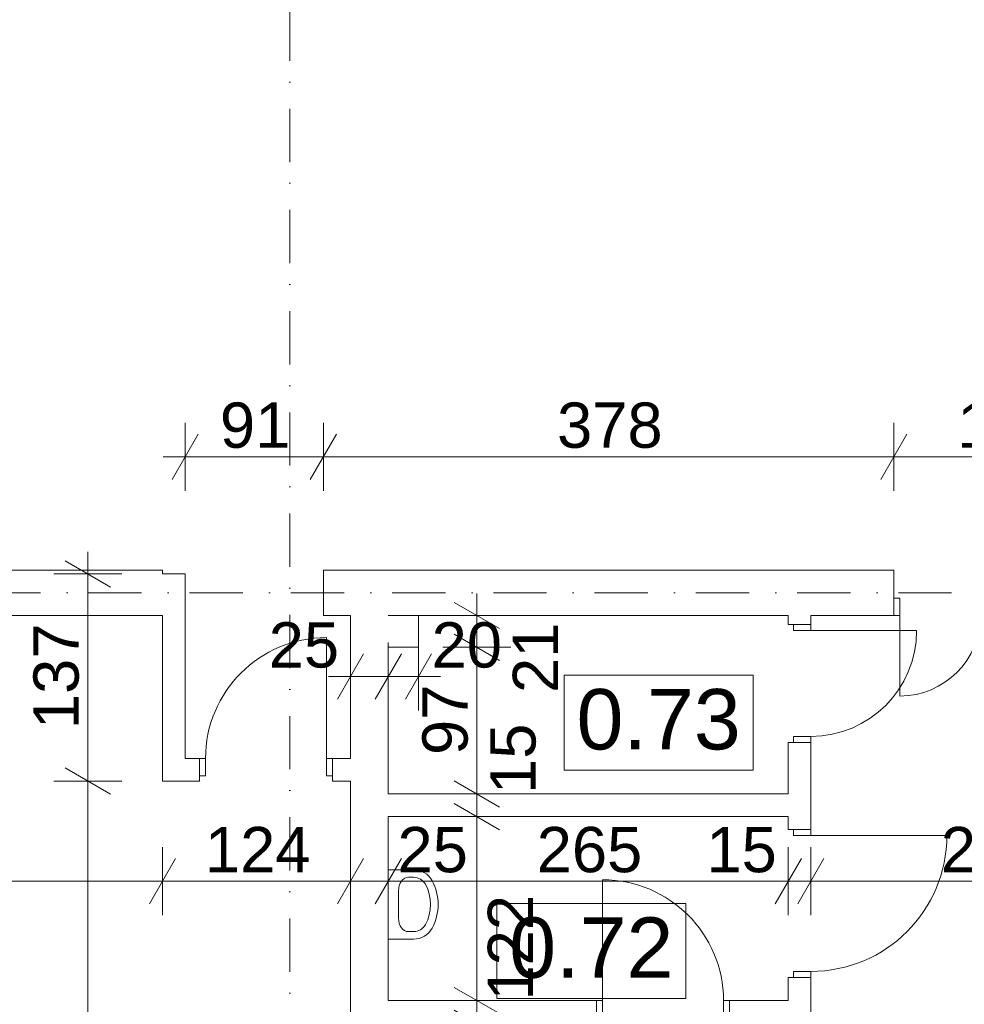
# Model space of a CAD drawing. Extents: x -283435 to 14216, y -77540 to 30522.
# Tile 78 of 177: x -171993 to -165739, y -25825 to -19303. Entities that reach past the tile are written whole.
import ezdxf

# ---------------------------------------------------------------- set-up
doc = ezdxf.new("R2010")
doc.units = 0
doc.header["$MEASUREMENT"] = 0
doc.linetypes.add('Kropki i Kreski', pattern=[670.277762, 352.777767, -176.388884, 0, -141.111112])
for name, color, linetype in [('Drzwi ArchiCAD', 7, 'Continuous'), ('SANITARNE', 7, 'Continuous'), ('WYMIARY', 7, 'Continuous'), ('ŚCIANY', 7, 'Continuous')]:
    doc.layers.add(name, color=color, linetype=linetype)
for name, color, linetype, lineweight in [('Drzwi ArchiCAD_Nr_Pióra__3', 3, 'Continuous', 18), ('Drzwi ArchiCAD_Nr_Pióra__7', 7, 'Continuous', 18), ('OPISY_Nr_Pióra__65', 65, 'Continuous', 18), ('OPISY_Nr_Pióra__86', 86, 'Continuous', 18), ('OSIE_Nr_Pióra__5', 5, 'Continuous', 18), ('OSIE_Nr_Pióra__7', 7, 'Continuous', 18), ('SANITARNE_Nr_Pióra__6', 6, 'Continuous', 9), ('WYMIARY_Nr_Pióra__4', 4, 'Continuous', 18), ('WYMIARY_Nr_Pióra__5', 5, 'Continuous', 18), ('ŚCIANY_Nr_Pióra__7', 7, 'Continuous', 18)]:
    doc.layers.add(name, color=color, linetype=linetype, lineweight=lineweight)
doc.styles.add('GENERATED_STYLE_1', font='arial.ttf')
doc.styles.add('GENERATED_STYLE_2', font='txt')
doc.dimstyles.new('GENERATED_STYLE__1', dxfattribs={"dimtxt": 300, "dimasz": 228, "dimexe": 0.18, "dimexo": 0, "dimgap": 0.09, "dimtad": 1, "dimdec": 0, "dimlfac": 0.1, "dimzin": 0, "dimdsep": 46, "dimtxsty": 'GENERATED_STYLE_2', "dimblk": 'ARROWHEAD_2', "dimblk1": 'ARROWHEAD_2', "dimblk2": 'ARROWHEAD_2', "dimcen": 0.09, "dimclrd": 256, "dimclre": 256, "dimclrt": 256, "dimazin": 0, "dimtfac": 1, "dimtdec": 4, "dimtmove": 0, "dimatfit": 3, "dimfxl": 1, "dimtolj": 1, "dimtzin": 0, "dimarcsym": 0})
doc.dimstyles.new('GENERATED_STYLE__2', dxfattribs={"dimtxt": 300, "dimasz": 228, "dimexe": 0.18, "dimexo": 0, "dimgap": 0.09, "dimtad": 1, "dimtih": 1, "dimtoh": 1, "dimdec": 0, "dimlfac": 0.1, "dimzin": 0, "dimdsep": 46, "dimtxsty": 'GENERATED_STYLE_2', "dimblk": 'ARROWHEAD_2', "dimblk1": 'ARROWHEAD_2', "dimblk2": 'ARROWHEAD_2', "dimcen": 0.09, "dimclrd": 256, "dimclre": 256, "dimclrt": 256, "dimazin": 0, "dimtfac": 1, "dimtdec": 4, "dimtmove": 0, "dimatfit": 3, "dimfxl": 1, "dimtolj": 1, "dimtzin": 0, "dimarcsym": 0})
doc.dimstyles.new('GENERATED_STYLE__3', dxfattribs={"dimtxt": 300, "dimasz": 228, "dimexe": 0.18, "dimexo": 0, "dimgap": 0.09, "dimtad": 1, "dimtih": 1, "dimtoh": 1, "dimdec": 0, "dimlfac": 0.1, "dimzin": 0, "dimdsep": 46, "dimtxsty": 'GENERATED_STYLE_2', "dimblk": 'ARROWHEAD_2', "dimblk1": 'ARROWHEAD_2', "dimblk2": 'ARROWHEAD_2', "dimcen": 0.09, "dimclrd": 256, "dimclre": 256, "dimclrt": 256, "dimazin": 0, "dimtfac": 1, "dimtdec": 4, "dimtmove": 2, "dimatfit": 3, "dimfxl": 1, "dimtolj": 1, "dimtzin": 0, "dimarcsym": 0})
doc.dimstyles.new('GENERATED_STYLE__4', dxfattribs={"dimtxt": 300, "dimasz": 228, "dimexe": 0.18, "dimexo": 0, "dimgap": 0.09, "dimtad": 1, "dimdec": 0, "dimlfac": 0.1, "dimzin": 0, "dimdsep": 46, "dimtxsty": 'GENERATED_STYLE_2', "dimblk": 'ARROWHEAD_2', "dimblk1": 'ARROWHEAD_2', "dimblk2": 'ARROWHEAD_2', "dimcen": 0.09, "dimclrd": 256, "dimclre": 256, "dimclrt": 256, "dimazin": 0, "dimtfac": 1, "dimtdec": 4, "dimtmove": 2, "dimatfit": 3, "dimfxl": 1, "dimtolj": 1, "dimtzin": 0, "dimarcsym": 0})

# ---------------------------------------------------------------- blocks, each defined once
blk = doc.blocks.new('Ściana_84', base_point=(-169552.4, -23099.9))
at = {"layer": 'ŚCIANY_Nr_Pióra__7', "linetype": 'Continuous'}
for p, q in [((-169802.4, -23249.9), (-169802.4, -24196.1)), ((-169552.4, -24431.5), (-169552.4, -23459.9)), ((-169802.4, -24346.1), (-169802.4, -24431.5)), ((-169802.4, -24581.5), (-169802.4, -25799.7)), ((-169552.4, -25799.7), (-169552.4, -24581.5))]:
    blk.add_line(p, q, dxfattribs=at)
blk = doc.blocks.new('D1 Drzwi proste 12_17')
at = {"layer": 'Drzwi ArchiCAD_Nr_Pióra__3', "linetype": 'Continuous'}
for p, q in [((459.3, 0), (459.3, 918.7)), ((-459.3, 0), (-499.3, 0)), ((-499.3, 0), (-499.3, -115)), ((-459.3, -115), (-459.3, 0)), ((499.3, 0), (459.3, 0)), ((459.3, 0), (459.3, -115)), ((499.3, -115), (499.3, 0)), ((-499.3, -115), (-459.3, -115)), ((459.3, -115), (499.3, -115))]:
    blk.add_line(p, q, dxfattribs=at)
blk.add_arc((459.3, 0), 918.7, 90, 180, dxfattribs=at)
at = {"layer": 'Drzwi ArchiCAD_Nr_Pióra__7', "linetype": 'Continuous'}
for p, q in [((-499.3, 0), (-499.3, -115)), ((499.3, 0), (499.3, -115))]:
    blk.add_line(p, q, dxfattribs=at)
blk = doc.blocks.new('D1 Drzwi proste 12_18')
at = {"layer": 'Drzwi ArchiCAD_Nr_Pióra__3', "linetype": 'Continuous'}
for p, q in [((450, 0), (450, 900)), ((-450, 0), (-490, 0)), ((-490, 0), (-490, -115)), ((-450, -115), (-450, 0)), ((490, 0), (450, 0)), ((450, 0), (450, -115)), ((490, -115), (490, 0)), ((-490, -115), (-450, -115)), ((450, -115), (490, -115))]:
    blk.add_line(p, q, dxfattribs=at)
blk.add_arc((450, 0), 900, 90, 180, dxfattribs=at)
at = {"layer": 'Drzwi ArchiCAD_Nr_Pióra__7', "linetype": 'Continuous'}
for p, q in [((-490, 0), (-490, -115)), ((490, 0), (490, -115))]:
    blk.add_line(p, q, dxfattribs=at)
blk = doc.blocks.new('D1 Drzwi proste 12_19')
at = {"layer": 'Drzwi ArchiCAD_Nr_Pióra__3', "linetype": 'Continuous'}
for p, q in [((350, 0), (350, 700)), ((-350, 0), (-390, 0)), ((-390, 0), (-390, -115)), ((-350, -115), (-350, 0)), ((390, 0), (350, 0)), ((350, 0), (350, -115)), ((390, -115), (390, 0)), ((-390, -115), (-350, -115)), ((350, -115), (390, -115))]:
    blk.add_line(p, q, dxfattribs=at)
blk.add_arc((350, 0), 700, 90, 180, dxfattribs=at)
at = {"layer": 'Drzwi ArchiCAD_Nr_Pióra__7', "linetype": 'Continuous'}
for p, q in [((-390, 0), (-390, -115)), ((390, 0), (390, -115))]:
    blk.add_line(p, q, dxfattribs=at)
blk = doc.blocks.new('Ściana_87', base_point=(-166754.2, -28814.2))
at = {"layer": 'ŚCIANY_Nr_Pióra__7', "linetype": 'Continuous'}
for p, q in [((-166904.2, -23249.9), (-166904.2, -23309.9)), ((-166754.2, -23309.9), (-166754.2, -23249.9)), ((-166869.2, -23309.9), (-166904.2, -23309.9)), ((-166754.2, -23309.9), (-166869.2, -23309.9)), ((-166869.2, -24089.9), (-166904.2, -24089.9)), ((-166904.2, -24089.9), (-166904.2, -24431.5)), ((-166754.2, -24089.9), (-166869.2, -24089.9)), ((-166754.2, -24666.8), (-166754.2, -24089.9)), ((-166904.2, -24581.5), (-166904.2, -24666.8)), ((-166869.2, -24666.8), (-166904.2, -24666.8)), ((-166754.2, -24666.8), (-166869.2, -24666.8)), ((-166869.2, -25646.8), (-166904.2, -25646.8)), ((-166904.2, -25646.8), (-166904.2, -25799.7)), ((-166754.2, -25646.8), (-166869.2, -25646.8)), ((-166754.2, -27686.2), (-166754.2, -25646.8)), ((-166904.2, -25949.7), (-166904.2, -27132.9)), ((-166904.2, -27432.9), (-166904.2, -27686.2)), ((-166869.2, -27686.2), (-166904.2, -27686.2)), ((-166754.2, -27686.2), (-166869.2, -27686.2)), ((-166869.2, -28684.9), (-166904.2, -28684.9)), ((-166904.2, -28684.9), (-166904.2, -28814.2)), ((-166754.2, -28684.9), (-166869.2, -28684.9)), ((-166754.2, -28814.2), (-166754.2, -28684.9)), ((-166904.2, -28814.2), (-166754.2, -28814.2))]:
    blk.add_line(p, q, dxfattribs=at)
at = {"layer": 'Drzwi ArchiCAD', "linetype": 'Continuous', "xscale": -1, "rotation": 270}
for name, p in [('D1 Drzwi proste 12_19', (-166754.2, -23699.9)), ('D1 Drzwi proste 12_18', (-166754.2, -25156.8))]:
    blk.add_blockref(name, p, dxfattribs=at)
at = {"layer": 'Drzwi ArchiCAD', "linetype": 'Continuous', "rotation": 270}
blk.add_blockref('D1 Drzwi proste 12_17', (-166754.2, -28185.6), dxfattribs=at)
blk = doc.blocks.new('Ściana_88', base_point=(-169802.4, -24431.5))
at = {"layer": 'ŚCIANY_Nr_Pióra__7', "linetype": 'Continuous'}
for p, q in [((-169802.4, -24431.5), (-169802.4, -24581.5)), ((-166904.2, -24431.5), (-169552.4, -24431.5)), ((-169552.4, -24581.5), (-166904.2, -24581.5))]:
    blk.add_line(p, q, dxfattribs=at)
blk = doc.blocks.new('Ściana_158', base_point=(-170896.8, -22974.5))
at = {"layer": 'ŚCIANY_Nr_Pióra__7', "linetype": 'Continuous'}
for p, q in [((-170896.8, -22974.5), (-171046.8, -22974.5)), ((-170896.8, -24196.1), (-170896.8, -22974.5)), ((-171046.8, -23249.5), (-171046.8, -24346.1))]:
    blk.add_line(p, q, dxfattribs=at)
blk = doc.blocks.new('D1 Drzwi proste 12_32')
at = {"layer": 'Drzwi ArchiCAD_Nr_Pióra__3', "linetype": 'Continuous'}
for p, q in [((400, 0), (400, 800)), ((-400, 0), (-440, 0)), ((-440, 0), (-440, -115)), ((-400, -115), (-400, 0)), ((440, 0), (400, 0)), ((400, 0), (400, -115)), ((440, -115), (440, 0)), ((-440, -115), (-400, -115)), ((400, -115), (440, -115))]:
    blk.add_line(p, q, dxfattribs=at)
blk.add_arc((400, 0), 800, 90, 180, dxfattribs=at)
at = {"layer": 'Drzwi ArchiCAD_Nr_Pióra__7', "linetype": 'Continuous'}
for p, q in [((-440, 0), (-440, -115)), ((440, 0), (440, -115))]:
    blk.add_line(p, q, dxfattribs=at)
blk = doc.blocks.new('Ściana_159', base_point=(-170896.8, -24196.1))
at = {"layer": 'ŚCIANY_Nr_Pióra__7', "linetype": 'Continuous'}
for p, q in [((-170802.5, -24196.1), (-170896.8, -24196.1)), ((-170802.5, -24196.1), (-170802.5, -24311.1)), ((-169922.5, -24196.1), (-169922.5, -24311.1)), ((-169802.4, -24196.1), (-169922.5, -24196.1)), ((-170802.5, -24311.1), (-170802.5, -24346.1)), ((-169922.5, -24311.1), (-169922.5, -24346.1)), ((-171046.8, -24346.1), (-170802.5, -24346.1)), ((-169922.5, -24346.1), (-169802.4, -24346.1))]:
    blk.add_line(p, q, dxfattribs=at)
at = {"layer": 'Drzwi ArchiCAD', "linetype": 'Continuous'}
blk.add_blockref('D1 Drzwi proste 12_32', (-170362.5, -24196.1), dxfattribs=at)
blk = doc.blocks.new('D2 Asymetryczne 12_17')
at = {"layer": 'Drzwi ArchiCAD_Nr_Pióra__3', "linetype": 'Continuous'}
for p, q in [((720, 0), (720, 907.2)), ((-720, 0), (-720, 532.8)), ((-720, 0), (-760, 0)), ((-760, 0), (-760, -115)), ((-720, -115), (-720, 0)), ((760, 0), (720, 0)), ((720, 0), (720, -115)), ((760, -115), (760, 0)), ((-760, -115), (-720, -115)), ((720, -115), (760, -115))]:
    blk.add_line(p, q, dxfattribs=at)
for centre, radius, start, end in [((720, 0), 907.2, 90, 180), ((-720, 0), 532.8, 0, 90)]:
    blk.add_arc(centre, radius, start, end, dxfattribs=at)
at = {"layer": 'Drzwi ArchiCAD_Nr_Pióra__7', "linetype": 'Continuous'}
for p, q in [((-760, 0), (-760, -115)), ((760, 0), (760, -115))]:
    blk.add_line(p, q, dxfattribs=at)
blk = doc.blocks.new('Ściana_160', base_point=(-110414.6, -23099.9))
at = {"layer": 'ŚCIANY_Nr_Pióra__7', "linetype": 'Continuous'}
for p, q in [((-166204.7, -22949.9), (-169982.4, -22949.9)), ((-169982.4, -22949.9), (-169982.4, -23249.9)), ((-166204.7, -23134.9), (-166204.7, -22949.9)), ((-166204.7, -23249.9), (-166204.7, -23134.9)), ((-169982.4, -23249.9), (-169802.4, -23249.9)), ((-169552.4, -23249.9), (-166904.2, -23249.9)), ((-166754.2, -23249.9), (-166204.7, -23249.9))]:
    blk.add_line(p, q, dxfattribs=at)
at = {"layer": 'Drzwi ArchiCAD', "linetype": 'Continuous', "xscale": -1, "rotation": 180}
blk.add_blockref('D2 Asymetryczne 12_17', (-165444.7, -23249.9), dxfattribs=at)
blk = doc.blocks.new('Ściana_11', base_point=(-170896.8, -23099.5))
at = {"layer": 'ŚCIANY_Nr_Pióra__7', "linetype": 'Continuous'}
for p, q in [((-171046.8, -22949.5), (-184021.6, -22949.5)), ((-171046.8, -22974.5), (-171046.8, -22949.5)), ((-176094, -23249.5), (-171046.8, -23249.5))]:
    blk.add_line(p, q, dxfattribs=at)
blk = doc.blocks.new('Ściana_325', base_point=(-169552.4, -23249.9))
at = {"layer": 'ŚCIANY_Nr_Pióra__7', "linetype": 'Continuous'}
for p, q in [((-169352.4, -23249.9), (-169552.4, -23249.9)), ((-169352.4, -23459.9), (-169352.4, -23249.9)), ((-169552.4, -23459.9), (-169352.4, -23459.9))]:
    blk.add_line(p, q, dxfattribs=at)
blk = doc.blocks.new('D1 Drzwi proste 12_116')
at = {"layer": 'Drzwi ArchiCAD_Nr_Pióra__3', "linetype": 'Continuous'}
for p, q in [((400, 0), (400, 800)), ((-400, 0), (-440, 0)), ((-440, 0), (-440, -115)), ((-400, -115), (-400, 0)), ((440, 0), (400, 0)), ((400, 0), (400, -115)), ((440, -115), (440, 0)), ((-440, -115), (-400, -115)), ((400, -115), (440, -115))]:
    blk.add_line(p, q, dxfattribs=at)
blk.add_arc((400, 0), 800, 90, 180, dxfattribs=at)
at = {"layer": 'Drzwi ArchiCAD_Nr_Pióra__7', "linetype": 'Continuous'}
for p, q in [((-440, 0), (-440, -115)), ((440, 0), (440, -115))]:
    blk.add_line(p, q, dxfattribs=at)
blk = doc.blocks.new('Ściana_326', base_point=(-169802.4, -25799.7))
at = {"layer": 'ŚCIANY_Nr_Pióra__7', "linetype": 'Continuous'}
for p, q in [((-169802.4, -25799.7), (-169802.4, -25949.7)), ((-168173, -25799.7), (-169552.4, -25799.7)), ((-168173, -25799.7), (-168173, -25914.7)), ((-167293, -25799.7), (-167293, -25914.7)), ((-166904.2, -25799.7), (-167293, -25799.7)), ((-169552.4, -25949.7), (-168528.7, -25949.7)), ((-168378.7, -25949.7), (-168173, -25949.7)), ((-168173, -25914.7), (-168173, -25949.7)), ((-167293, -25914.7), (-167293, -25949.7)), ((-167293, -25949.7), (-166904.2, -25949.7))]:
    blk.add_line(p, q, dxfattribs=at)
at = {"layer": 'Drzwi ArchiCAD', "linetype": 'Continuous', "xscale": -1}
blk.add_blockref('D1 Drzwi proste 12_116', (-167733, -25799.7), dxfattribs=at)
blk = doc.blocks.new('Umywalka 01 12_3')
at = {"layer": 'SANITARNE_Nr_Pióra__6', "linetype": 'Continuous'}
for p, q in [((-230, 0), (-230, -168)), ((230, 0), (-230, 0)), ((230, 0), (230, -168)), ((-91.1, -67.7), (-91.1, -67.7)), ((91.1, -67.7), (-91.1, -67.7)), ((-180, -134.4), (-180, -168)), ((180, -134.4), (180, -168))]:
    blk.add_line(p, q, dxfattribs=at)
for centre, radius, start, end in [((-91.1, -168), 138.9, 180, 241.52544), ((-91.1, -168), 88.9, 180, 241.52544), ((91.1, -168), 88.9, 298.47456, 0), ((91.1, -168), 138.9, 298.47456, 0), ((0, 0), 280, 241.52544, 298.47456), ((0, 0), 330, 241.52544, 298.47456)]:
    blk.add_arc(centre, radius, start, end, dxfattribs=at)
for centre, major_axis, start_param, end_param in [((-91.1, -134.4), (88.9, 0), 1.570796, 3.141593), ((91.1, -134.4), (-88.9, 0), 3.141593, 4.712389)]:
    blk.add_ellipse(centre, major_axis=major_axis, ratio=0.750558, start_param=start_param, end_param=end_param, dxfattribs=at)
blk = doc.blocks.new('*D1432')
at = {"layer": 'WYMIARY_Nr_Pióra__4', "linetype": 'Continuous', "transparency": 16777216}
for p, q in [((-170896.8, -22423.7), (-170896.8, -21973.7)), ((-169982.4, -22423.7), (-169982.4, -21973.7)), ((-170810.2, -22048.7), (-170983.4, -22348.7)), ((-169895.7, -22048.7), (-170069, -22348.7)), ((-171043.5, -22198.7), (-170896.8, -22198.7)), ((-170896.8, -22198.7), (-169982.4, -22198.7))]:
    blk.add_line(p, q, dxfattribs=at)
at = {"layer": 'WYMIARY_Nr_Pióra__5', "transparency": 16777216, "insert": (-170667.2, -21838.7), "char_height": 300, "attachment_point": 1, "style": 'GENERATED_STYLE_1'}
blk.add_mtext('{91}', dxfattribs=at)
blk = doc.blocks.new('ARROWHEAD_2')
at = {"linetype": 'Continuous'}
for p, q in [((-0.378, -0.655), (0.378, 0.655)), ((0, 0), (-1, 0))]:
    blk.add_line(p, q, dxfattribs=at)
blk = doc.blocks.new('*D1433')
at = {"layer": 'WYMIARY_Nr_Pióra__4', "linetype": 'Continuous', "transparency": 16777216}
for p, q in [((-169982.4, -22423.7), (-169982.4, -21973.7)), ((-166204.7, -22423.7), (-166204.7, -21973.7)), ((-169895.7, -22048.7), (-170069, -22348.7)), ((-166118.1, -22048.7), (-166291.3, -22348.7)), ((-169982.4, -22198.7), (-166204.7, -22198.7))]:
    blk.add_line(p, q, dxfattribs=at)
at = {"layer": 'WYMIARY_Nr_Pióra__5', "transparency": 16777216, "insert": (-168435, -21838.7), "char_height": 300, "attachment_point": 1, "style": 'GENERATED_STYLE_1'}
blk.add_mtext('{378}', dxfattribs=at)
blk = doc.blocks.new('*D1434')
at = {"layer": 'WYMIARY_Nr_Pióra__4', "linetype": 'Continuous', "transparency": 16777216}
for p, q in [((-166204.7, -22423.7), (-166204.7, -21973.7)), ((-164684.7, -22423.7), (-164684.7, -21973.7)), ((-166118.1, -22048.7), (-166291.3, -22348.7)), ((-164598.1, -22048.7), (-164771.3, -22348.7)), ((-166204.7, -22198.7), (-164684.7, -22198.7))]:
    blk.add_line(p, q, dxfattribs=at)
at = {"layer": 'WYMIARY_Nr_Pióra__5', "transparency": 16777216, "insert": (-165786.2, -21838.7), "char_height": 300, "attachment_point": 1, "style": 'GENERATED_STYLE_1'}
blk.add_mtext('{152}', dxfattribs=at)
blk = doc.blocks.new('*D1435')
at = {"layer": 'WYMIARY_Nr_Pióra__4', "linetype": 'Continuous', "transparency": 16777216}
for p, q in [((-164684.7, -22423.7), (-164684.7, -21973.7)), ((-163901.5, -22423.7), (-163901.5, -21973.7)), ((-164598.1, -22048.7), (-164771.3, -22348.7)), ((-163814.9, -22048.7), (-163988.1, -22348.7)), ((-164684.7, -22198.7), (-163901.5, -22198.7))]:
    blk.add_line(p, q, dxfattribs=at)
at = {"layer": 'WYMIARY_Nr_Pióra__5', "transparency": 16777216, "insert": (-164520.8, -21838.7), "char_height": 300, "attachment_point": 1, "style": 'GENERATED_STYLE_1'}
blk.add_mtext('{78}', dxfattribs=at)
blk = doc.blocks.new('*D1436')
at = {"layer": 'WYMIARY_Nr_Pióra__4', "linetype": 'Continuous', "transparency": 16777216}
for p, q in [((-163901.5, -22423.7), (-163901.5, -21973.7)), ((-162071.5, -22423.7), (-162071.5, -21973.7)), ((-163814.9, -22048.7), (-163988.1, -22348.7)), ((-161984.9, -22048.7), (-162158.1, -22348.7)), ((-163901.5, -22198.7), (-162071.5, -22198.7))]:
    blk.add_line(p, q, dxfattribs=at)
at = {"layer": 'WYMIARY_Nr_Pióra__5', "transparency": 16777216, "insert": (-163328, -21838.7), "char_height": 300, "attachment_point": 1, "style": 'GENERATED_STYLE_1'}
blk.add_mtext('{183}', dxfattribs=at)
blk = doc.blocks.new('*D1437')
at = {"layer": 'WYMIARY_Nr_Pióra__4', "linetype": 'Continuous', "transparency": 16777216}
for p, q in [((-162071.5, -22423.7), (-162071.5, -21973.7)), ((-154555.8, -22423.7), (-154555.8, -21973.7)), ((-161984.9, -22048.7), (-162158.1, -22348.7)), ((-154469.2, -22048.7), (-154642.4, -22348.7)), ((-162071.5, -22198.7), (-154555.8, -22198.7))]:
    blk.add_line(p, q, dxfattribs=at)
at = {"layer": 'WYMIARY_Nr_Pióra__5', "transparency": 16777216, "insert": (-158655.1, -21838.7), "char_height": 300, "attachment_point": 1, "style": 'GENERATED_STYLE_1'}
blk.add_mtext('{752}', dxfattribs=at)
blk = doc.blocks.new('*D1438')
at = {"layer": 'WYMIARY_Nr_Pióra__4', "linetype": 'Continuous', "transparency": 16777216}
for p, q in [((-154555.8, -22423.7), (-154555.8, -21973.7)), ((-152865.8, -22423.7), (-152865.8, -21973.7)), ((-154469.2, -22048.7), (-154642.4, -22348.7)), ((-152779.2, -22048.7), (-152952.4, -22348.7)), ((-154555.8, -22198.7), (-152865.8, -22198.7))]:
    blk.add_line(p, q, dxfattribs=at)
at = {"layer": 'WYMIARY_Nr_Pióra__5', "transparency": 16777216, "insert": (-154052.3, -21838.7), "char_height": 300, "attachment_point": 1, "style": 'GENERATED_STYLE_1'}
blk.add_mtext('{169}', dxfattribs=at)
blk = doc.blocks.new('*D1439')
at = {"layer": 'WYMIARY_Nr_Pióra__4', "linetype": 'Continuous', "transparency": 16777216}
for p, q in [((-152865.8, -22423.7), (-152865.8, -21973.7)), ((-143352.5, -22423.7), (-143352.5, -21973.7)), ((-152779.2, -22048.7), (-152952.4, -22348.7)), ((-143265.9, -22048.7), (-143439.1, -22348.7)), ((-152865.8, -22198.7), (-143352.5, -22198.7))]:
    blk.add_line(p, q, dxfattribs=at)
at = {"layer": 'WYMIARY_Nr_Pióra__5', "transparency": 16777216, "insert": (-148450.6, -21838.7), "char_height": 300, "attachment_point": 1, "style": 'GENERATED_STYLE_1'}
blk.add_mtext('{951}', dxfattribs=at)
blk = doc.blocks.new('*D1440')
at = {"layer": 'WYMIARY_Nr_Pióra__4', "linetype": 'Continuous', "transparency": 16777216}
for p, q in [((-143352.5, -22423.7), (-143352.5, -21973.7)), ((-142342.5, -22423.7), (-142342.5, -21973.7)), ((-143265.9, -22048.7), (-143439.1, -22348.7)), ((-142255.9, -22048.7), (-142429.1, -22348.7)), ((-143352.5, -22198.7), (-142342.5, -22198.7))]:
    blk.add_line(p, q, dxfattribs=at)
at = {"layer": 'WYMIARY_Nr_Pióra__5', "transparency": 16777216, "insert": (-143189, -21838.7), "char_height": 300, "attachment_point": 1, "style": 'GENERATED_STYLE_1'}
blk.add_mtext('{101}', dxfattribs=at)
blk = doc.blocks.new('*D1441')
at = {"layer": 'WYMIARY_Nr_Pióra__4', "linetype": 'Continuous', "transparency": 16777216}
for p, q in [((-142342.5, -22423.7), (-142342.5, -21973.7)), ((-124577.9, -22423.7), (-124577.9, -21973.7)), ((-142255.9, -22048.7), (-142429.1, -22348.7)), ((-124491.3, -22048.7), (-124664.5, -22348.7)), ((-142342.5, -22198.7), (-124577.9, -22198.7))]:
    blk.add_line(p, q, dxfattribs=at)
at = {"layer": 'WYMIARY_Nr_Pióra__5', "transparency": 16777216, "insert": (-133973.1, -21838.7), "char_height": 300, "attachment_point": 1, "style": 'GENERATED_STYLE_1'}
blk.add_mtext('{1\xa0776}', dxfattribs=at)
blk = doc.blocks.new('*D1442')
at = {"layer": 'WYMIARY_Nr_Pióra__4', "linetype": 'Continuous', "transparency": 16777216}
for p, q in [((-124577.9, -22423.7), (-124577.9, -21973.7)), ((-123097.9, -22423.7), (-123097.9, -21973.7)), ((-124491.3, -22048.7), (-124664.5, -22348.7)), ((-123011.3, -22048.7), (-123184.5, -22348.7)), ((-124577.9, -22198.7), (-123097.9, -22198.7))]:
    blk.add_line(p, q, dxfattribs=at)
at = {"layer": 'WYMIARY_Nr_Pióra__5', "transparency": 16777216, "insert": (-124179.4, -21838.7), "char_height": 300, "attachment_point": 1, "style": 'GENERATED_STYLE_1'}
blk.add_mtext('{148}', dxfattribs=at)
blk = doc.blocks.new('*D1443')
at = {"layer": 'WYMIARY_Nr_Pióra__4', "linetype": 'Continuous', "transparency": 16777216}
for p, q in [((-123097.9, -22423.7), (-123097.9, -21973.7)), ((-120811.4, -22423.7), (-120811.4, -21973.7)), ((-123011.3, -22048.7), (-123184.5, -22348.7)), ((-120724.8, -22048.7), (-120898, -22348.7)), ((-123097.9, -22198.7), (-120811.4, -22198.7))]:
    blk.add_line(p, q, dxfattribs=at)
at = {"layer": 'WYMIARY_Nr_Pióra__5', "transparency": 16777216, "insert": (-122073.5, -21838.7), "char_height": 300, "attachment_point": 1, "style": 'GENERATED_STYLE_1'}
blk.add_mtext('{229}', dxfattribs=at)
blk = doc.blocks.new('*D1444')
at = {"layer": 'WYMIARY_Nr_Pióra__4', "linetype": 'Continuous', "transparency": 16777216}
for p, q in [((-120811.4, -22423.7), (-120811.4, -21973.7)), ((-119301.4, -22423.7), (-119301.4, -21973.7)), ((-120724.8, -22048.7), (-120898, -22348.7)), ((-119214.8, -22048.7), (-119388, -22348.7)), ((-120811.4, -22198.7), (-119301.4, -22198.7))]:
    blk.add_line(p, q, dxfattribs=at)
at = {"layer": 'WYMIARY_Nr_Pióra__5', "transparency": 16777216, "insert": (-120397.9, -21838.7), "char_height": 300, "attachment_point": 1, "style": 'GENERATED_STYLE_1'}
blk.add_mtext('{151}', dxfattribs=at)
blk = doc.blocks.new('*D1445')
at = {"layer": 'WYMIARY_Nr_Pióra__4', "linetype": 'Continuous', "transparency": 16777216}
for p, q in [((-119301.4, -22423.7), (-119301.4, -21973.7)), ((-112131.5, -22423.7), (-112131.5, -21973.7)), ((-119214.8, -22048.7), (-119388, -22348.7)), ((-112044.8, -22048.7), (-112218.1, -22348.7)), ((-119301.4, -22198.7), (-112131.5, -22198.7))]:
    blk.add_line(p, q, dxfattribs=at)
at = {"layer": 'WYMIARY_Nr_Pióra__5', "transparency": 16777216, "insert": (-116057.9, -21838.7), "char_height": 300, "attachment_point": 1, "style": 'GENERATED_STYLE_1'}
blk.add_mtext('{717}', dxfattribs=at)
blk = doc.blocks.new('*D1446')
at = {"layer": 'WYMIARY_Nr_Pióra__4', "linetype": 'Continuous', "transparency": 16777216}
for p, q in [((-112131.5, -22423.7), (-112131.5, -21973.7)), ((-110651.5, -22423.7), (-110651.5, -21973.7)), ((-112044.8, -22048.7), (-112218.1, -22348.7)), ((-110564.8, -22048.7), (-110738.1, -22348.7)), ((-112131.5, -22198.7), (-110651.5, -22198.7))]:
    blk.add_line(p, q, dxfattribs=at)
at = {"layer": 'WYMIARY_Nr_Pióra__5', "transparency": 16777216, "insert": (-111732.9, -21838.7), "char_height": 300, "attachment_point": 1, "style": 'GENERATED_STYLE_1'}
blk.add_mtext('{148}', dxfattribs=at)
blk = doc.blocks.new('*D1447')
at = {"layer": 'WYMIARY_Nr_Pióra__4', "linetype": 'Continuous', "transparency": 16777216}
for p, q in [((-110651.5, -22423.7), (-110651.5, -21973.7)), ((-107608.6, -22423.7), (-107608.6, -21973.7)), ((-110564.8, -22048.7), (-110738.1, -22348.7)), ((-107522, -22048.7), (-107695.2, -22348.7)), ((-110651.5, -22198.7), (-107608.6, -22198.7))]:
    blk.add_line(p, q, dxfattribs=at)
at = {"layer": 'WYMIARY_Nr_Pióra__5', "transparency": 16777216, "insert": (-109471.5, -21838.7), "char_height": 300, "attachment_point": 1, "style": 'GENERATED_STYLE_1'}
blk.add_mtext('{304}', dxfattribs=at)
blk = doc.blocks.new('*D1448')
at = {"layer": 'WYMIARY_Nr_Pióra__4', "linetype": 'Continuous', "transparency": 16777216}
for p, q in [((-107608.6, -22423.7), (-107608.6, -21973.7)), ((-106708.6, -22423.7), (-106708.6, -21973.7)), ((-107522, -22048.7), (-107695.2, -22348.7)), ((-106622, -22048.7), (-106795.2, -22348.7)), ((-107608.6, -22198.7), (-106708.6, -22198.7))]:
    blk.add_line(p, q, dxfattribs=at)
at = {"layer": 'WYMIARY_Nr_Pióra__5', "transparency": 16777216, "insert": (-107386.2, -21838.7), "char_height": 300, "attachment_point": 1, "style": 'GENERATED_STYLE_1'}
blk.add_mtext('{90}', dxfattribs=at)
blk = doc.blocks.new('*D1449')
at = {"layer": 'WYMIARY_Nr_Pióra__4', "linetype": 'Continuous', "transparency": 16777216}
for p, q in [((-106708.6, -22423.7), (-106708.6, -21973.7)), ((-97966, -22423.7), (-97966, -21973.7)), ((-106622, -22048.7), (-106795.2, -22348.7)), ((-98052.7, -22348.7), (-97879.4, -22048.7)), ((-106708.6, -22198.7), (-97966, -22198.7)), ((-97966, -22198.7), (-97819.3, -22198.7))]:
    blk.add_line(p, q, dxfattribs=at)
at = {"layer": 'WYMIARY_Nr_Pióra__5', "transparency": 16777216, "insert": (-102678.8, -21838.7), "char_height": 300, "attachment_point": 1, "style": 'GENERATED_STYLE_1'}
blk.add_mtext('{874}', dxfattribs=at)
blk = doc.blocks.new('*D1645')
at = {"layer": 'WYMIARY_Nr_Pióra__4', "linetype": 'Continuous', "transparency": 16777216}
for p, q in [((-169117.1, -25713.1), (-168817.1, -25886.3)), ((-168742.1, -25799.7), (-169192.1, -25799.7)), ((-168967.1, -25949.7), (-168967.1, -25799.7)), ((-169117.1, -25863.1), (-168817.1, -26036.3)), ((-168742.1, -25949.7), (-169192.1, -25949.7))]:
    blk.add_line(p, q, dxfattribs=at)
at = {"layer": 'WYMIARY_Nr_Pióra__5', "transparency": 16777216, "insert": (-168893.9, -25799.7), "char_height": 300, "attachment_point": 1, "rotation": 90, "style": 'GENERATED_STYLE_1'}
blk.add_mtext('{122}', dxfattribs=at)
blk = doc.blocks.new('*D1646')
at = {"layer": 'WYMIARY_Nr_Pióra__4', "linetype": 'Continuous', "transparency": 16777216}
for p, q in [((-169117.1, -24494.9), (-168817.1, -24668.1)), ((-168742.1, -24581.5), (-169192.1, -24581.5)), ((-168967.1, -25799.7), (-168967.1, -24581.5)), ((-169117.1, -25713.1), (-168817.1, -25886.3)), ((-168742.1, -25799.7), (-169192.1, -25799.7))]:
    blk.add_line(p, q, dxfattribs=at)
at = {"layer": 'WYMIARY_Nr_Pióra__5', "transparency": 16777216, "insert": (-168893.9, -25799.7), "char_height": 300, "attachment_point": 1, "rotation": 90, "style": 'GENERATED_STYLE_1'}
blk.add_mtext('{122}', dxfattribs=at)
blk = doc.blocks.new('*D1647')
at = {"layer": 'WYMIARY_Nr_Pióra__4', "linetype": 'Continuous', "transparency": 16777216}
for p, q in [((-169117.1, -24344.9), (-168817.1, -24518.1)), ((-168742.1, -24431.5), (-169192.1, -24431.5)), ((-168967.1, -24581.5), (-168967.1, -24431.5)), ((-169117.1, -24494.9), (-168817.1, -24668.1)), ((-168742.1, -24581.5), (-169192.1, -24581.5))]:
    blk.add_line(p, q, dxfattribs=at)
at = {"layer": 'WYMIARY_Nr_Pióra__5', "transparency": 16777216, "insert": (-168877.4, -24431.5), "char_height": 300, "attachment_point": 1, "rotation": 90, "style": 'GENERATED_STYLE_1'}
blk.add_mtext('{15}', dxfattribs=at)
blk = doc.blocks.new('*D1648')
at = {"layer": 'WYMIARY_Nr_Pióra__4', "linetype": 'Continuous', "transparency": 16777216}
for p, q in [((-169117.1, -23373.3), (-168817.1, -23546.5)), ((-168742.1, -23459.9), (-169192.1, -23459.9)), ((-168967.1, -24431.5), (-168967.1, -23459.9)), ((-169117.1, -24344.9), (-168817.1, -24518.1)), ((-168742.1, -24431.5), (-169192.1, -24431.5))]:
    blk.add_line(p, q, dxfattribs=at)
at = {"layer": 'WYMIARY_Nr_Pióra__5', "transparency": 16777216, "char_height": 300, "attachment_point": 1, "rotation": 90, "style": 'GENERATED_STYLE_1'}
for s, insert in [('{21}', (-168728.1, -23762.8)), ('{97}', (-169327.1, -24173.3)), ('{15}', (-168877.4, -24431.5))]:
    blk.add_mtext(s, dxfattribs=dict(at, insert=insert))
blk = doc.blocks.new('*D1649')
at = {"layer": 'WYMIARY_Nr_Pióra__4', "linetype": 'Continuous', "transparency": 16777216}
for p, q in [((-168967.1, -23249.9), (-168967.1, -23103.2)), ((-168817.1, -23336.5), (-169117.1, -23163.3)), ((-168742.1, -23249.9), (-169192.1, -23249.9)), ((-168967.1, -23459.9), (-168967.1, -23249.9)), ((-169117.1, -23373.3), (-168817.1, -23546.5)), ((-168742.1, -23459.9), (-169192.1, -23459.9))]:
    blk.add_line(p, q, dxfattribs=at)
blk = doc.blocks.new('*D1651')
at = {"layer": 'WYMIARY_Nr_Pióra__4', "linetype": 'Continuous', "transparency": 16777216}
for p, q in [((-169802.4, -23879.2), (-169802.4, -23429.2)), ((-169552.4, -23879.2), (-169552.4, -23429.2)), ((-169715.7, -23504.2), (-169889, -23804.2)), ((-169465.7, -23504.2), (-169639, -23804.2)), ((-169949.1, -23654.2), (-169802.4, -23654.2)), ((-169802.4, -23654.2), (-169552.4, -23654.2))]:
    blk.add_line(p, q, dxfattribs=at)
at = {"layer": 'WYMIARY_Nr_Pióra__5', "transparency": 16777216, "insert": (-170344.4, -23294.2), "char_height": 300, "attachment_point": 1, "style": 'GENERATED_STYLE_1'}
blk.add_mtext('{25}', dxfattribs=at)
blk = doc.blocks.new('*D1652')
at = {"layer": 'WYMIARY_Nr_Pióra__4', "linetype": 'Continuous', "transparency": 16777216}
for p, q in [((-169552.4, -23879.2), (-169552.4, -23429.2)), ((-169352.4, -23879.2), (-169352.4, -23429.2)), ((-169465.7, -23504.2), (-169639, -23804.2)), ((-169439, -23804.2), (-169265.7, -23504.2)), ((-169552.4, -23654.2), (-169352.4, -23654.2)), ((-169352.4, -23654.2), (-169205.7, -23654.2))]:
    blk.add_line(p, q, dxfattribs=at)
at = {"layer": 'WYMIARY_Nr_Pióra__5', "transparency": 16777216, "insert": (-169265.7, -23294.2), "char_height": 300, "attachment_point": 1, "style": 'GENERATED_STYLE_1'}
blk.add_mtext('{20}', dxfattribs=at)
blk = doc.blocks.new('*D1653')
at = {"layer": 'WYMIARY_Nr_Pióra__4', "linetype": 'Continuous', "transparency": 16777216}
for p, q in [((-169802.4, -25234.8), (-169802.4, -24784.8)), ((-169552.4, -25234.8), (-169552.4, -24784.8)), ((-169715.7, -24859.8), (-169889, -25159.8)), ((-169465.7, -24859.8), (-169639, -25159.8)), ((-169949.1, -25009.8), (-169802.4, -25009.8)), ((-169802.4, -25009.8), (-169552.4, -25009.8))]:
    blk.add_line(p, q, dxfattribs=at)
blk = doc.blocks.new('*D1654')
at = {"layer": 'WYMIARY_Nr_Pióra__4', "linetype": 'Continuous', "transparency": 16777216}
for p, q in [((-169552.4, -25234.8), (-169552.4, -24784.8)), ((-166904.2, -25234.8), (-166904.2, -24784.8)), ((-169465.7, -24859.8), (-169639, -25159.8)), ((-166817.6, -24859.8), (-166990.8, -25159.8)), ((-169552.4, -25009.8), (-166904.2, -25009.8))]:
    blk.add_line(p, q, dxfattribs=at)
at = {"layer": 'WYMIARY_Nr_Pióra__5', "transparency": 16777216, "char_height": 300, "attachment_point": 1, "style": 'GENERATED_STYLE_1'}
for s, insert in [('{25}', (-169491.4, -24650)), ('{265}', (-168569.8, -24649.8)), ('{15}', (-167446.2, -24649.8))]:
    blk.add_mtext(s, dxfattribs=dict(at, insert=insert))
blk = doc.blocks.new('*D1655')
at = {"layer": 'WYMIARY_Nr_Pióra__4', "linetype": 'Continuous', "transparency": 16777216}
for p, q in [((-166904.2, -25234.8), (-166904.2, -24784.8)), ((-166754.2, -25234.8), (-166754.2, -24784.8)), ((-166817.6, -24859.8), (-166990.8, -25159.8)), ((-166667.6, -24859.8), (-166840.8, -25159.8)), ((-166904.2, -25009.8), (-166754.2, -25009.8))]:
    blk.add_line(p, q, dxfattribs=at)
blk = doc.blocks.new('*D1656')
at = {"layer": 'WYMIARY_Nr_Pióra__4', "linetype": 'Continuous', "transparency": 16777216}
for p, q in [((-166754.2, -25234.8), (-166754.2, -24784.8)), ((-164351.3, -25234.8), (-164351.3, -24784.8)), ((-166667.6, -24859.8), (-166840.8, -25159.8)), ((-164437.9, -25159.8), (-164264.7, -24859.8)), ((-166754.2, -25009.8), (-164351.3, -25009.8)), ((-164351.3, -25009.8), (-164204.6, -25009.8))]:
    blk.add_line(p, q, dxfattribs=at)
at = {"layer": 'WYMIARY_Nr_Pióra__5', "transparency": 16777216, "insert": (-165894.3, -24649.8), "char_height": 300, "attachment_point": 1, "style": 'GENERATED_STYLE_1'}
blk.add_mtext('{240}', dxfattribs=at)
blk = doc.blocks.new('*D1666')
at = {"layer": 'WYMIARY_Nr_Pióra__4', "linetype": 'Continuous', "transparency": 16777216}
for p, q in [((-176094, -25234.8), (-176094, -24784.8)), ((-171046.8, -25234.8), (-171046.8, -24784.8)), ((-176007.4, -24859.8), (-176180.6, -25159.8)), ((-170960.2, -24859.8), (-171133.4, -25159.8)), ((-176094, -25009.8), (-171046.8, -25009.8))]:
    blk.add_line(p, q, dxfattribs=at)
at = {"layer": 'WYMIARY_Nr_Pióra__5', "transparency": 16777216, "insert": (-173911.9, -24649.8), "char_height": 300, "attachment_point": 1, "style": 'GENERATED_STYLE_1'}
blk.add_mtext('{505}', dxfattribs=at)
blk = doc.blocks.new('*D1667')
at = {"layer": 'WYMIARY_Nr_Pióra__4', "linetype": 'Continuous', "transparency": 16777216}
for p, q in [((-171046.8, -25234.8), (-171046.8, -24784.8)), ((-169802.4, -25234.8), (-169802.4, -24784.8)), ((-170960.2, -24859.8), (-171133.4, -25159.8)), ((-169889, -25159.8), (-169715.7, -24859.8)), ((-171046.8, -25009.8), (-169802.4, -25009.8)), ((-169802.4, -25009.8), (-169655.7, -25009.8))]:
    blk.add_line(p, q, dxfattribs=at)
at = {"layer": 'WYMIARY_Nr_Pióra__5', "transparency": 16777216, "insert": (-170766.1, -24649.8), "char_height": 300, "attachment_point": 1, "style": 'GENERATED_STYLE_1'}
blk.add_mtext('{124}', dxfattribs=at)
blk = doc.blocks.new('*D1671')
at = {"layer": 'WYMIARY_Nr_Pióra__4', "linetype": 'Continuous', "transparency": 16777216}
for p, q in [((-171692.2, -24259.5), (-171392.2, -24432.7)), ((-171317.2, -24346.1), (-171767.2, -24346.1)), ((-171542.2, -30980.5), (-171542.2, -24346.1)), ((-171692.2, -30893.9), (-171392.2, -31067.1)), ((-171317.2, -30980.5), (-171767.2, -30980.5)), ((-171542.2, -31127.2), (-171542.2, -30980.5))]:
    blk.add_line(p, q, dxfattribs=at)
at = {"layer": 'WYMIARY_Nr_Pióra__5', "transparency": 16777216, "insert": (-171902.2, -28004.8), "char_height": 300, "attachment_point": 1, "rotation": 90, "style": 'GENERATED_STYLE_1'}
blk.add_mtext('{663}', dxfattribs=at)
blk = doc.blocks.new('*D1672')
at = {"layer": 'WYMIARY_Nr_Pióra__4', "linetype": 'Continuous', "transparency": 16777216}
for p, q in [((-171392.2, -23061.1), (-171692.2, -22887.9)), ((-171542.2, -22974.5), (-171542.2, -22827.8)), ((-171317.2, -22974.5), (-171767.2, -22974.5)), ((-171542.2, -24346.1), (-171542.2, -22974.5)), ((-171692.2, -24259.5), (-171392.2, -24432.7)), ((-171317.2, -24346.1), (-171767.2, -24346.1))]:
    blk.add_line(p, q, dxfattribs=at)
at = {"layer": 'WYMIARY_Nr_Pióra__5', "transparency": 16777216, "insert": (-171902.2, -24001.8), "char_height": 300, "attachment_point": 1, "rotation": 90, "style": 'GENERATED_STYLE_1'}
blk.add_mtext('{137}', dxfattribs=at)

msp = doc.modelspace()

# ---------------------------------------------------------------- linework, layer by layer
at = {"layer": 'OPISY_Nr_Pióra__65', "linetype": 'Continuous', "flags": 128}
for points in [[(-168387.4, -23645.1), (-167137.5, -23645.1), (-167137.5, -24273.7), (-168387.4, -24273.7)], [(-168833.3, -25157.5), (-167583.3, -25157.5), (-167583.3, -25786.1), (-168833.3, -25786.1)]]:
    msp.add_lwpolyline(points, close=True, dxfattribs=at)
at = {"layer": 'OSIE_Nr_Pióra__5', "linetype": 'Kropki i Kreski'}
msp.add_line((-170204, -38346.1), (-170204, 27442), dxfattribs=at)
at = {"layer": 'OSIE_Nr_Pióra__7', "linetype": 'Kropki i Kreski'}
msp.add_line((-280139.5, -23099.9), (10893.5, -23099.9), dxfattribs=at)

# ---------------------------------------------------------------- block references
at = {"layer": 'SANITARNE', "linetype": 'Continuous', "xscale": -1, "rotation": 90}
msp.add_blockref('Umywalka 01 12_3', (-169552.4, -25163.3), dxfattribs=at)
at = {"layer": 'ŚCIANY'}
for name, p in [('Ściana_11', (-170896.8, -23099.5)), ('Ściana_160', (-110414.6, -23099.9)), ('Ściana_158', (-170896.8, -22974.5)), ('Ściana_84', (-169552.4, -23099.9)), ('Ściana_325', (-169552.4, -23249.9)), ('Ściana_87', (-166754.2, -28814.2)), ('Ściana_159', (-170896.8, -24196.1)), ('Ściana_88', (-169802.4, -24431.5)), ('Ściana_326', (-169802.4, -25799.7))]:
    msp.add_blockref(name, p, dxfattribs=at)

# ---------------------------------------------------------------- texts
at = {"layer": 'OPISY_Nr_Pióra__86', "linetype": 'Continuous', "char_height": 400, "attachment_point": 2, "style": 'GENERATED_STYLE_1'}
for s, insert in [('{0.73}', (-167762.4, -23736.5)), ('{0.72}', (-168208.3, -25248.9))]:
    msp.add_mtext(s, dxfattribs=dict(at, insert=insert))

# ---------------------------------------------------------------- dimensions: what is measured, and where the dimension line sits
at = {"layer": 'WYMIARY', "linetype": 'Continuous'}
for base, p1, p2, dimstyle, picture, middle in [((-170896.8, -22198.7), (-170896.8, -22974.5), (-169982.4, -22949.9), 'GENERATED_STYLE__2', '*D1432', (-170442.3, -21988.7)), ((-170896.8, -22198.7), (-169982.4, -22949.9), (-166204.7, -22949.9), 'GENERATED_STYLE__2', '*D1433', (-168097.6, -21988.7)), ((-170896.8, -22198.7), (-166204.7, -22949.9), (-164684.7, -22949.9), 'GENERATED_STYLE__2', '*D1434', (-165448.8, -21988.7)), ((-170896.8, -22198.7), (-163901.5, -22949.9), (-162071.5, -22949.9), 'GENERATED_STYLE__2', '*D1436', (-162990.6, -21988.7)), ((-170896.8, -22198.7), (-162071.5, -22949.9), (-154555.8, -22949.9), 'GENERATED_STYLE__2', '*D1437', (-158317.8, -21988.7)), ((-170896.8, -22198.7), (-154555.8, -22949.9), (-152865.8, -22949.9), 'GENERATED_STYLE__2', '*D1438', (-153714.9, -21988.7)), ((-170896.8, -22198.7), (-152865.8, -22949.9), (-143352.5, -22949.9), 'GENERATED_STYLE__2', '*D1439', (-148113.3, -21988.7)), ((-170896.8, -22198.7), (-143352.5, -22949.9), (-142342.5, -22949.9), 'GENERATED_STYLE__2', '*D1440', (-142851.6, -21988.7)), ((-170896.8, -22198.7), (-142342.5, -22949.9), (-124577.9, -22949.9), 'GENERATED_STYLE__2', '*D1441', (-133458.8, -21988.7)), ((-170896.8, -22198.7), (-123097.9, -22949.9), (-120811.4, -22949.9), 'GENERATED_STYLE__3', '*D1443', (-121736.1, -21988.7)), ((-170896.8, -22198.7), (-110651.5, -22949.9), (-107608.6, -22949.9), 'GENERATED_STYLE__2', '*D1447', (-109134.1, -21988.7)), ((-170896.8, -22198.7), (-107608.6, -22949.9), (-106708.6, -22949.9), 'GENERATED_STYLE__2', '*D1448', (-107161.3, -21988.7)), ((-170896.8, -22198.7), (-164684.7, -22949.9), (-163901.5, -22949.9), 'GENERATED_STYLE__2', '*D1435', (-164295.8, -21988.7)), ((-170896.8, -22198.7), (-124577.9, -22949.9), (-123097.9, -22949.9), 'GENERATED_STYLE__2', '*D1442', (-123842, -21988.7)), ((-170896.8, -22198.7), (-112131.5, -22949.9), (-110651.5, -22949.9), 'GENERATED_STYLE__2', '*D1446', (-111395.6, -21988.7)), ((-170896.8, -22198.7), (-106708.6, -22949.9), (-97966, -22949.9), 'GENERATED_STYLE__2', '*D1449', (-102341.4, -21988.7)), ((-170896.8, -22198.7), (-120811.4, -22949.9), (-119301.4, -22949.9), 'GENERATED_STYLE__2', '*D1444', (-120060.6, -21988.7)), ((-170896.8, -22198.7), (-119301.4, -22949.9), (-112131.5, -22949.9), 'GENERATED_STYLE__2', '*D1445', (-115720.6, -21988.7)), ((-194933, -25009.8), (-176094, -23249.5), (-171046.8, -24346.1), 'GENERATED_STYLE__2', '*D1666', (-173574.5, -24799.8)), ((-169802.4, -23654.2), (-169802.4, -23249.9), (-169552.4, -23249.9), 'GENERATED_STYLE__2', '*D1651', (-170119.5, -23444.2)), ((-169802.4, -23654.2), (-169552.4, -23249.9), (-169352.4, -23459.9), 'GENERATED_STYLE__2', '*D1652', (-169040.7, -23444.2)), ((-169802.4, -25009.8), (-166754.2, -24089.9), (-164351.3, -23249.9), 'GENERATED_STYLE__2', '*D1656', (-165556.9, -24799.8)), ((-169802.4, -25009.8), (-166904.2, -24431.5), (-166754.2, -24089.9), 'GENERATED_STYLE__2', '*D1655', (-167221.3, -24799.8)), ((-194933, -25009.8), (-171046.8, -24346.1), (-169802.4, -24346.1), 'GENERATED_STYLE__2', '*D1667', (-170428.7, -24799.8)), ((-169802.4, -25009.8), (-169802.4, -24431.5), (-169552.4, -24581.5), 'GENERATED_STYLE__3', '*D1653', (-169266.5, -24800)), ((-169802.4, -25009.8), (-169552.4, -24581.5), (-166904.2, -24431.5), 'GENERATED_STYLE__2', '*D1654', (-168232.4, -24799.8))]:
    dim = msp.add_linear_dim(base=base, p1=p1, p2=p2, dimstyle=dimstyle, dxfattribs=at)
    dim.commit()
    dim.dimension.update_dxf_attribs({"geometry": picture, "text_midpoint": middle})
for base, p1, p2, dimstyle, picture, middle in [((-171542.2, -30980.5), (-171046.8, -24346.1), (-171046.8, -22974.5), 'GENERATED_STYLE__1', '*D1672', (-171752.2, -23664.4)), ((-168967.1, -35209.9), (-169552.4, -23459.9), (-169802.4, -23249.9), 'GENERATED_STYLE__4', '*D1649', (-168578.1, -23537.9)), ((-168967.1, -35209.9), (-169802.4, -24431.5), (-169552.4, -23459.9), 'GENERATED_STYLE__1', '*D1648', (-169177.1, -23948.4)), ((-168967.1, -35209.9), (-169802.4, -24581.5), (-169802.4, -24431.5), 'GENERATED_STYLE__4', '*D1647', (-168727.4, -24206.6)), ((-171542.2, -30980.5), (-169802.4, -30980.5), (-171046.8, -24346.1), 'GENERATED_STYLE__1', '*D1671', (-171752.2, -27667.4)), ((-168967.1, -35209.9), (-169802.4, -25799.7), (-169802.4, -24581.5), 'GENERATED_STYLE__4', '*D1646', (-168743.9, -25462.4)), ((-168967.1, -35209.9), (-169802.4, -25949.7), (-169802.4, -25799.7), 'GENERATED_STYLE__4', '*D1645', (-168694.4, -26213.5))]:
    dim = msp.add_linear_dim(base=base, p1=p1, p2=p2, angle=90, dimstyle=dimstyle, dxfattribs=at)
    dim.commit()
    dim.dimension.update_dxf_attribs({"geometry": picture, "text_midpoint": middle})

doc.saveas('drawing.dxf')
